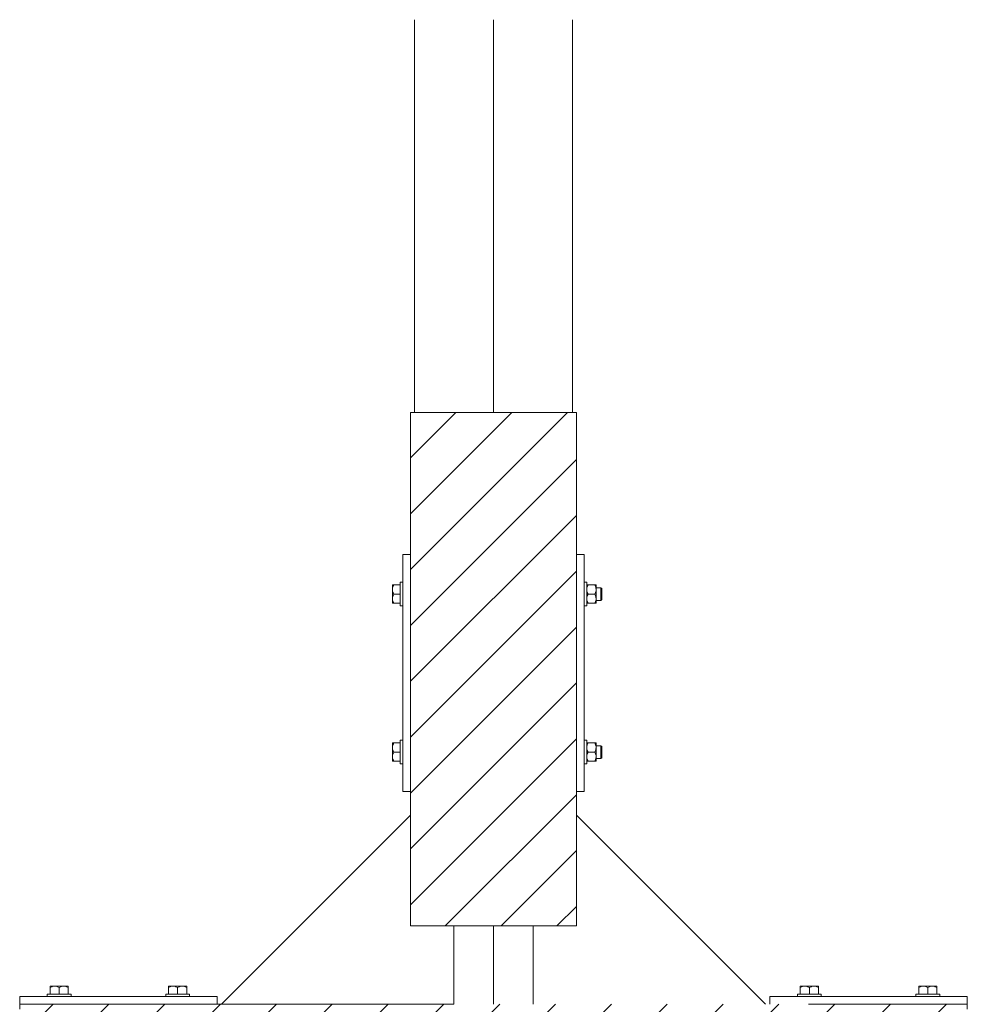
# Model space of a CAD drawing. Header units: millimetres. Extents: x -1413 to 6997, y -739331 to -733391.
# Tile 38 of 47: x 5525 to 5765, y -735212 to -734962. Entities that reach past the tile are written whole.
import ezdxf

# ---------------------------------------------------------------- set-up
doc = ezdxf.new("R2010")
doc.units = ezdxf.units.MM
doc.header["$MEASUREMENT"] = 0
for name, color, linetype, lineweight in [('Side Cradle Blocks', 7, 'Continuous', 0), ('Side Cradle Stbd', 7, 'Continuous', 0), ('Side Slip Cradle Stbd', 7, 'Continuous', 0)]:
    doc.layers.add(name, color=color, linetype=linetype, lineweight=lineweight)

# ---------------------------------------------------------------- blocks, each defined once
blk = doc.blocks.new('*U59')
at = {"linetype": 'Continuous', "lineweight": 0}
h = blk.add_hatch(dxfattribs=at)
h.set_pattern_fill('HATCH', color=30, style=0, pattern_type=2)
h.set_pattern_definition([(45, (2855.401184, 1268.422491), (-7.071067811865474, 7.071067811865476), [])])
h.paths.add_polyline_path([(2874.366115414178, 1197.076908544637), (2874.366115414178, 1203.048702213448), (2874.366115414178, 1263.049676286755), (2874.366115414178, 1299.050260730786), (2873.366099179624, 1299.050260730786), (2853.36577448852, 1299.050260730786), (2833.365449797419, 1299.050260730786), (2832.365433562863, 1299.050260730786), (2832.365433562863, 1263.049676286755), (2832.365433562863, 1203.048702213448), (2832.365433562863, 1197.076908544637), (2832.365433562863, 1169.048150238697), (2843.308990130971, 1169.048150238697), (2853.36577448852, 1169.048150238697), (2863.422558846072, 1169.048150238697), (2874.366115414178, 1169.048150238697)])
h = blk.add_hatch(dxfattribs=at)
h.set_pattern_fill('HATCH', color=30, style=0, pattern_type=2)
h.set_pattern_definition([(45, (2848.917868, 1115.166137), (-7.071067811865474, 7.071067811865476), [])])
h.paths.add_polyline_path([(2973.367722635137, 1058.218033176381), (2973.367722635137, 1059.531303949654), (2973.367722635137, 1079.531628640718), (2973.367722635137, 1086.83174764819), (2973.367722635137, 1090.831812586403), (2973.367722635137, 1116.832239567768), (2973.367722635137, 1120.832304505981), (2973.367722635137, 1128.019173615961), (2973.367722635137, 1148.019498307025), (2973.367722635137, 1149.219525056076), (2933.126881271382, 1149.219517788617), (2923.366910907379, 1149.219518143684), (2922.22350617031, 1149.219518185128), (2863.422558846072, 1149.219520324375), (2853.36577448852, 1149.219520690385), (2843.308990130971, 1149.219521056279), (2784.508042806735, 1149.219523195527), (2783.364638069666, 1149.219523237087), (2733.36382634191, 1149.219525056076), (2733.36382634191, 1148.019498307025), (2733.36382634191, 1128.019173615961), (2733.36382634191, 1120.832304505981), (2733.36382634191, 1116.832239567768), (2733.363826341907, 1090.831812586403), (2733.363826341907, 1086.83174764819), (2733.363826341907, 1079.531628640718), (2733.363826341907, 1059.531303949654), (2733.363826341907, 1058.218040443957), (2783.364638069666, 1058.218040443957), (2784.621286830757, 1058.218040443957), (2843.308990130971, 1058.218040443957), (2853.36577448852, 1058.218040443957), (2863.422558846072, 1058.218040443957), (2922.110262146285, 1058.218040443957), (2923.366910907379, 1058.218040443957), (2933.126881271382, 1058.218040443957)])
at = {"color": 30, "linetype": 'Continuous', "lineweight": 0, "flags": 128}
blk.add_lwpolyline([(2874.366115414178, 1197.076908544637), (2874.366115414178, 1203.048702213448), (2874.366115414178, 1263.049676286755), (2874.366115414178, 1299.050260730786), (2873.366099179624, 1299.050260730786), (2853.36577448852, 1299.050260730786), (2833.365449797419, 1299.050260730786), (2832.365433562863, 1299.050260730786), (2832.365433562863, 1263.049676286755), (2832.365433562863, 1203.048702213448), (2832.365433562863, 1197.076908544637), (2832.365433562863, 1169.048150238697), (2843.308990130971, 1169.048150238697), (2853.36577448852, 1169.048150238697), (2863.422558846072, 1169.048150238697), (2874.366115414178, 1169.048150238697), (2874.366115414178, 1197.076908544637)], close=True, dxfattribs=at)
for points in [[(2973.367722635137, 1148.019498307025), (2973.367722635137, 1149.219525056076), (2933.126881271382, 1149.219517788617)], [(2843.308990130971, 1149.219521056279), (2784.508042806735, 1149.219523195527), (2783.364638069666, 1149.219523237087), (2733.36382634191, 1149.219525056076), (2733.36382634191, 1148.019498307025)]]:
    blk.add_lwpolyline(points, dxfattribs=at)
at = {"layer": 'Side Cradle Blocks', "color": 7, "linetype": 'Continuous', "lineweight": 0}
for p, q in [((2874.366115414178, 1299.050260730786), (2832.365433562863, 1299.050260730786)), ((2832.365433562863, 1299.050260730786), (2832.365433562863, 1169.048150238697)), ((2874.366115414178, 1169.048150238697), (2874.366115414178, 1299.050260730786)), ((2830.365401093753, 1263.049676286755), (2832.365426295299, 1263.049676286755)), ((2830.365401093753, 1203.048702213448), (2830.365401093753, 1263.049676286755)), ((2876.366147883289, 1263.049676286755), (2874.366122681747, 1263.049676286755)), ((2876.366147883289, 1203.048702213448), (2876.366147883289, 1263.049676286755)), ((2827.765431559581, 1255.249914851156), (2827.765358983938, 1255.228142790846)), ((2827.765358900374, 1255.228102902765), (2827.765431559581, 1255.184497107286)), ((2827.765358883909, 1254.207841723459), (2827.765358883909, 1254.821052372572)), ((2827.765431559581, 1254.796199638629), (2827.765358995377, 1254.82101425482)), ((2827.765358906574, 1254.207670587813), (2827.765431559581, 1253.659068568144)), ((2827.921990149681, 1255.366169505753), (2828.123746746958, 1255.366169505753)), ((2827.927066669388, 1254.938892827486), (2828.123746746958, 1255.366169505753)), ((2828.123746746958, 1255.366169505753), (2829.765384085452, 1255.366169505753)), ((2876.966164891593, 1255.23029299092), (2876.966230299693, 1255.249914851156)), ((2877.009873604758, 1254.599435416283), (2876.966164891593, 1254.207906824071)), ((2876.966230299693, 1254.660150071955), (2876.966224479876, 1254.649547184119)), ((2877.122788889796, 1255.366169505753), (2877.324545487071, 1255.366169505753)), ((2878.999377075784, 1255.366169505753), (2877.324545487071, 1255.366169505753)), ((2878.999377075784, 1255.366169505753), (2879.196057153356, 1254.938892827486)), ((2879.221445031, 1253.509524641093), (2879.33281234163, 1253.912584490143)), ((2879.357764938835, 1255.366169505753), (2879.322813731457, 1255.366169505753)), ((2879.357764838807, 1255.228142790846), (2879.357692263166, 1255.249914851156)), ((2879.357692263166, 1254.660150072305), (2879.357698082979, 1254.649547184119)), ((2879.357764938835, 1254.207841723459), (2879.357764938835, 1254.821052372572)), ((2879.357764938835, 1254.207841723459), (2879.357764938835, 1253.456574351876)), ((2827.765358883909, 1251.891186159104), (2827.765358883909, 1252.64245353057)), ((2827.765431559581, 1252.439959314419), (2827.765358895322, 1251.891272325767)), ((2828.123746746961, 1253.049513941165), (2827.915386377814, 1253.481129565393)), ((2828.123746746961, 1250.732858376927), (2827.915386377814, 1251.164474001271)), ((2827.927066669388, 1252.622237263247), (2828.123746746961, 1253.049513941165)), ((2828.123746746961, 1253.049513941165), (2829.765383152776, 1253.049513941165)), ((2829.765391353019, 1251.90144500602), (2829.765391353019, 1253.049513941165)), ((2877.009873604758, 1252.282779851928), (2876.966164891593, 1251.8912512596)), ((2876.966224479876, 1251.449480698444), (2876.966230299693, 1251.438877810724)), ((2877.116185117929, 1253.481129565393), (2877.324545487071, 1253.049513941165)), ((2877.116185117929, 1251.164474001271), (2877.324545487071, 1250.732858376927)), ((2877.324545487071, 1253.049513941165), (2878.999377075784, 1253.049513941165)), ((2878.999377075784, 1253.049513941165), (2879.196057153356, 1252.622237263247)), ((2879.221445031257, 1251.192869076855), (2879.332812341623, 1251.595928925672)), ((2879.357692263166, 1251.438877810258), (2879.357698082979, 1251.449480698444)), ((2879.357764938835, 1251.891186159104), (2879.357764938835, 1251.277975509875)), ((2880.566216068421, 1251.91812472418), (2880.566216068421, 1252.437210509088)), ((2880.766219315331, 1252.059548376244), (2880.766219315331, 1252.513748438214)), ((2827.765358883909, 1250.732858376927), (2827.765358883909, 1250.87091509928)), ((2827.765431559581, 1250.84911303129), (2827.765358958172, 1250.870892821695)), ((2827.813518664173, 1250.732858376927), (2827.765358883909, 1250.732858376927)), ((2829.76538408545, 1250.732858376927), (2828.123746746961, 1250.732858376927)), ((2876.966230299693, 1250.849113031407), (2876.966164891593, 1250.868734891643)), ((2877.014317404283, 1250.732858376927), (2876.966164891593, 1250.732858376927)), ((2877.324545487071, 1250.732858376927), (2878.999377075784, 1250.732858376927)), ((2879.201133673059, 1250.732858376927), (2878.999377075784, 1250.732858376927)), ((2879.201133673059, 1250.732858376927), (2879.208800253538, 1250.732858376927)), ((2879.357692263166, 1250.84911303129), (2879.357764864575, 1250.870892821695)), ((2827.765358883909, 1215.365520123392), (2827.765358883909, 1215.227463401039)), ((2827.813518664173, 1215.365520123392), (2827.765358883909, 1215.365520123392)), ((2827.765358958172, 1215.227485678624), (2827.765431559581, 1215.249265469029)), ((2827.765358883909, 1214.207192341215), (2827.765358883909, 1213.455924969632)), ((2827.765358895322, 1214.207106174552), (2827.765431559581, 1213.658419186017)), ((2828.123746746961, 1215.365520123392), (2827.915386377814, 1214.933904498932)), ((2829.76538408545, 1215.365520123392), (2828.123746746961, 1215.365520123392)), ((2829.765391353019, 1214.196933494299), (2829.765391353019, 1213.048864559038)), ((2877.014317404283, 1215.365520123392), (2876.966164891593, 1215.365520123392)), ((2876.966230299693, 1215.249265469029), (2876.966164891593, 1215.229643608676)), ((2877.009873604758, 1213.815598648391), (2876.966164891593, 1214.207127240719)), ((2876.966230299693, 1214.659500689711), (2876.966224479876, 1214.648897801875)), ((2877.116185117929, 1214.933904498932), (2877.324545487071, 1215.365520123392)), ((2877.324545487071, 1215.365520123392), (2878.999377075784, 1215.365520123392)), ((2878.999377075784, 1215.365520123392), (2879.201133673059, 1215.365520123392)), ((2879.201133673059, 1215.365520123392), (2879.208800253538, 1215.365520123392)), ((2879.221445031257, 1214.905509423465), (2879.332812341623, 1214.502449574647)), ((2879.357692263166, 1215.249265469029), (2879.357764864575, 1215.227485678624)), ((2879.357698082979, 1214.648897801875), (2879.357692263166, 1214.659500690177)), ((2879.357764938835, 1214.207192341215), (2879.357764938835, 1214.820402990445)), ((2880.566216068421, 1214.180253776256), (2880.566216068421, 1213.661167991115)), ((2880.766219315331, 1214.038830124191), (2880.766219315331, 1213.584630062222)), ((2827.765431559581, 1212.439309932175), (2827.765358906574, 1211.890707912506)), ((2827.765358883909, 1211.89053677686), (2827.765358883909, 1211.277326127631)), ((2827.765358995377, 1211.277364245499), (2827.765431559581, 1211.30217886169)), ((2828.123746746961, 1213.048864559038), (2827.915386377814, 1212.61724893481)), ((2827.927066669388, 1213.476141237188), (2828.123746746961, 1213.048864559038)), ((2828.123746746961, 1213.048864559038), (2829.765383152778, 1213.048864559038)), ((2877.009873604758, 1211.498943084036), (2876.966164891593, 1211.890471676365)), ((2876.966224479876, 1211.4488313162), (2876.966230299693, 1211.438228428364)), ((2877.116185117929, 1212.61724893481), (2877.324545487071, 1213.048864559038)), ((2877.324545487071, 1213.048864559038), (2878.999377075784, 1213.048864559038)), ((2878.999377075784, 1213.048864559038), (2879.196057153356, 1213.476141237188)), ((2879.221445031, 1212.588853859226), (2879.33281234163, 1212.185794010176)), ((2879.357698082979, 1211.4488313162), (2879.357692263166, 1211.438228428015)), ((2879.357764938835, 1211.89053677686), (2879.357764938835, 1212.641804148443)), ((2879.357764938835, 1211.89053677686), (2879.357764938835, 1211.277326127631)), ((2827.765431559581, 1210.913881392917), (2827.765358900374, 1210.870275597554)), ((2827.765431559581, 1210.848463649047), (2827.765358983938, 1210.870235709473)), ((2827.921990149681, 1210.732208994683), (2828.123746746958, 1210.732208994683)), ((2827.927066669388, 1211.159485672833), (2828.123746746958, 1210.732208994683)), ((2828.123746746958, 1210.732208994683), (2829.765384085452, 1210.732208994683)), ((2876.966230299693, 1210.848463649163), (2876.966164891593, 1210.868085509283)), ((2877.122788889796, 1210.732208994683), (2877.324545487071, 1210.732208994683)), ((2878.999377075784, 1210.732208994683), (2877.324545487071, 1210.732208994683)), ((2878.999377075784, 1210.732208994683), (2879.196057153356, 1211.159485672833)), ((2879.357764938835, 1210.732208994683), (2879.322813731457, 1210.732208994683)), ((2879.357692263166, 1210.848463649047), (2879.357764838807, 1210.870235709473)), ((2832.365426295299, 1203.048702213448), (2830.365401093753, 1203.048702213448)), ((2874.366122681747, 1203.048702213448), (2876.366147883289, 1203.048702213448)), ((2832.365433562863, 1169.048150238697), (2874.366115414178, 1169.048150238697)), ((2741.047333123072, 1153.662961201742), (2741.047333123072, 1153.461204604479)), ((2741.474609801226, 1153.657884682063), (2741.047333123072, 1153.461204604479)), ((2741.047333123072, 1153.461204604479), (2741.047333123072, 1151.81956726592)), ((2741.163587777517, 1153.819519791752), (2741.185359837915, 1153.819592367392)), ((2741.229005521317, 1153.819519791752), (2741.185399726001, 1153.819592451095)), ((2742.205660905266, 1153.819592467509), (2741.592450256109, 1153.819592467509)), ((2741.592488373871, 1153.8195923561), (2741.617302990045, 1153.819519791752)), ((2742.754434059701, 1153.819519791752), (2742.205832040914, 1153.819592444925)), ((2743.363988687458, 1153.461204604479), (2742.932373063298, 1153.669564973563)), ((2743.791265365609, 1153.657884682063), (2743.363988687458, 1153.461204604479)), ((2743.363988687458, 1153.461204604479), (2743.363988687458, 1151.81956819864)), ((2744.51205762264, 1151.819559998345), (2743.363988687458, 1151.819559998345)), ((2744.522316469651, 1153.819592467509), (2743.771049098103, 1153.819592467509)), ((2744.522230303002, 1153.819592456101), (2743.973543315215, 1153.819519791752)), ((2745.680644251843, 1153.461204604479), (2745.249028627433, 1153.669564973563)), ((2745.680644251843, 1153.819592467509), (2745.542587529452, 1153.819592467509)), ((2745.542609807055, 1153.819592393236), (2745.5643895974, 1153.819519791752)), ((2745.680644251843, 1153.771432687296), (2745.680644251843, 1153.819592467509)), ((2745.680644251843, 1151.81956726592), (2745.680644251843, 1153.461204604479)), ((2771.047820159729, 1153.819592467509), (2771.185876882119, 1153.819592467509)), ((2771.047820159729, 1153.771432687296), (2771.047820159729, 1153.819592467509)), ((2771.047820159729, 1153.461204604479), (2771.479435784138, 1153.669564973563)), ((2771.047820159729, 1151.81956726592), (2771.047820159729, 1153.461204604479)), ((2771.164074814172, 1153.819519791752), (2771.185854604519, 1153.819592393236)), ((2772.206147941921, 1153.819592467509), (2772.957415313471, 1153.819592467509)), ((2772.754921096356, 1153.819519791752), (2772.206234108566, 1153.819592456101)), ((2772.21640678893, 1151.819559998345), (2773.364475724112, 1151.819559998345)), ((2772.937199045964, 1153.657884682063), (2773.364475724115, 1153.461204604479)), ((2773.364475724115, 1153.461204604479), (2773.796091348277, 1153.669564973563)), ((2773.364475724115, 1153.461204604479), (2773.364475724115, 1151.81956819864)), ((2774.522632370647, 1153.819592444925), (2773.974030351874, 1153.819519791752)), ((2774.522803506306, 1153.819592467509), (2775.136014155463, 1153.819592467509)), ((2775.11116142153, 1153.819519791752), (2775.135976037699, 1153.8195923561)), ((2775.253854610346, 1153.657884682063), (2775.681131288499, 1153.461204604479)), ((2775.54306468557, 1153.819592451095), (2775.499458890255, 1153.819519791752)), ((2775.564876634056, 1153.819519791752), (2775.543104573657, 1153.819592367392)), ((2775.681131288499, 1153.662961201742), (2775.681131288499, 1153.461204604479)), ((2775.681131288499, 1153.461204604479), (2775.681131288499, 1151.81956726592)), ((2931.050417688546, 1153.662961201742), (2931.050417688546, 1153.461204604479)), ((2931.477694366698, 1153.657884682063), (2931.050417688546, 1153.461204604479)), ((2931.050417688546, 1153.461204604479), (2931.050417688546, 1151.81956726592)), ((2931.166672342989, 1153.819519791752), (2931.18844440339, 1153.819592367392)), ((2931.232090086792, 1153.819519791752), (2931.188484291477, 1153.819592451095)), ((2932.208745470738, 1153.819592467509), (2931.595534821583, 1153.819592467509)), ((2931.595572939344, 1153.8195923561), (2931.620387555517, 1153.819519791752)), ((2932.757518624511, 1153.819519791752), (2932.208916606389, 1153.819592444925)), ((2933.126881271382, 1153.577156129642), (2932.93545762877, 1153.669564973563)), ((2933.774133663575, 1153.819592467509), (2933.126881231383, 1153.819592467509)), ((2933.367073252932, 1153.461204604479), (2933.126881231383, 1153.577156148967)), ((2933.126881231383, 1151.819559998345), (2933.367073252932, 1151.819559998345)), ((2933.79434993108, 1153.657884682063), (2933.367073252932, 1153.461204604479)), ((2933.367073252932, 1153.461204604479), (2933.367073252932, 1151.81956819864)), ((2934.515142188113, 1151.819559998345), (2933.367073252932, 1151.819559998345)), ((2934.525401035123, 1153.819592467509), (2933.774133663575, 1153.819592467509)), ((2934.525314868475, 1153.819592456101), (2933.976627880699, 1153.819519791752)), ((2935.683728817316, 1153.461204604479), (2935.252113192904, 1153.669564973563)), ((2935.683728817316, 1153.819592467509), (2935.545672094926, 1153.819592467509)), ((2935.545694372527, 1153.819592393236), (2935.567474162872, 1153.819519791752)), ((2935.683728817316, 1153.771432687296), (2935.683728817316, 1153.819592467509)), ((2935.683728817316, 1151.81956726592), (2935.683728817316, 1153.461204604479)), ((2961.050904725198, 1153.819592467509), (2961.188961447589, 1153.819592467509)), ((2961.050904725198, 1153.771432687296), (2961.050904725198, 1153.819592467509)), ((2961.050904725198, 1153.461204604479), (2961.482520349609, 1153.669564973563)), ((2961.050904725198, 1151.81956726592), (2961.050904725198, 1153.461204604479)), ((2961.167159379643, 1153.819519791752), (2961.188939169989, 1153.819592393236)), ((2962.209232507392, 1153.819592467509), (2962.96049987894, 1153.819592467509)), ((2962.758005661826, 1153.819519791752), (2962.209318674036, 1153.819592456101)), ((2962.219491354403, 1151.819559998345), (2963.367560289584, 1151.819559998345)), ((2962.940283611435, 1153.657884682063), (2963.367560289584, 1153.461204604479)), ((2963.367560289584, 1153.461204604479), (2963.799175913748, 1153.669564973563)), ((2963.367560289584, 1153.461204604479), (2963.367560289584, 1151.81956819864)), ((2964.525716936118, 1153.819592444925), (2963.977114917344, 1153.819519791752)), ((2964.525888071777, 1153.819592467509), (2965.139098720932, 1153.819592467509)), ((2965.114245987, 1153.819519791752), (2965.139060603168, 1153.8195923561)), ((2965.256939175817, 1153.657884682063), (2965.684215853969, 1153.461204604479)), ((2965.546149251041, 1153.819592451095), (2965.502543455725, 1153.819519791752)), ((2965.567961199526, 1153.819519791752), (2965.546189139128, 1153.819592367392)), ((2965.684215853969, 1153.662961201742), (2965.684215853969, 1153.461204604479)), ((2965.684215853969, 1153.461204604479), (2965.684215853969, 1151.81956726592)), ((2733.36382634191, 1149.219525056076), (2733.36382634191, 1151.219550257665)), ((2733.36382634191, 1151.219550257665), (2783.364638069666, 1151.219550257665)), ((2783.364638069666, 1151.219550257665), (2783.364638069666, 1149.219525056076)), ((2933.126881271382, 1151.219550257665), (2923.366910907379, 1151.219550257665)), ((2923.366910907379, 1151.219550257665), (2923.366910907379, 1149.219525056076)), ((2973.367722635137, 1151.219550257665), (2933.126881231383, 1151.219550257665)), ((2973.367722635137, 1149.219525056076), (2973.367722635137, 1151.219550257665))]:
    blk.add_line(p, q, dxfattribs=at)
at = {"layer": 'Side Cradle Blocks', "color": 7, "linetype": 'Continuous', "lineweight": 0, "flags": 128}
for points in [[(2827.921990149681, 1255.366169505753), (2827.914747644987, 1255.366169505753), (2827.800310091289, 1255.366169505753), (2827.765358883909, 1255.366169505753), (2827.765358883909, 1255.228112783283), (2827.765358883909, 1254.821052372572)], [(2827.927066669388, 1254.938892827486), (2827.866727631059, 1254.807809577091), (2827.809074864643, 1254.599435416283), (2827.765358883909, 1254.207841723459), (2827.771684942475, 1254.059474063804), (2827.79031148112, 1253.912584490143), (2827.90167879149, 1253.509524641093), (2827.915386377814, 1253.481129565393)], [(2827.765358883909, 1254.207841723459), (2827.765358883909, 1253.456574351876), (2827.765358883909, 1252.64245353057)], [(2829.765391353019, 1253.049513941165), (2829.765391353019, 1254.197582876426), (2829.765391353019, 1255.170868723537), (2829.76539135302, 1255.821197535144), (2829.76539135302, 1256.049562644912), (2830.365393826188, 1256.049562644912)], [(2876.366155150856, 1256.049562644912), (2876.966157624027, 1256.049562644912), (2876.966157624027, 1255.821197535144), (2876.966157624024, 1255.170868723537), (2876.966157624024, 1254.197582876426), (2876.966157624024, 1253.049513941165), (2876.966157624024, 1251.90144500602), (2876.966157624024, 1250.928159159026), (2876.966157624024, 1250.277830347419), (2876.966157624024, 1250.049465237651), (2876.366155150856, 1250.049465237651)], [(2877.122788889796, 1255.366169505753), (2877.115546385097, 1255.366169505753), (2877.001108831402, 1255.366169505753), (2876.966164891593, 1255.366169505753)], [(2877.116185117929, 1253.481129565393), (2877.102477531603, 1253.509524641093), (2876.991110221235, 1253.912584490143), (2876.972483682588, 1254.059474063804), (2876.966164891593, 1254.207671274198)], [(2877.009873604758, 1254.599435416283), (2877.067526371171, 1254.807809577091), (2877.127865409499, 1254.938892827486), (2877.324545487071, 1255.366169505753)], [(2878.999377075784, 1255.366169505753), (2879.201133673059, 1255.366169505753), (2879.208376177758, 1255.366169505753), (2879.322813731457, 1255.366169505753)], [(2879.196057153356, 1254.938892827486), (2879.256396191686, 1254.807809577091), (2879.314048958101, 1254.599435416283), (2879.357764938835, 1254.207841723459), (2879.351438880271, 1254.059474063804), (2879.33281234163, 1253.912584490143)], [(2879.357764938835, 1255.366169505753), (2879.357764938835, 1255.228112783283), (2879.357764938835, 1254.821052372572)], [(2879.357772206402, 1254.649539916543), (2880.566216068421, 1254.649539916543), (2880.766219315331, 1254.449536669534), (2880.766219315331, 1254.342966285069), (2880.766219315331, 1254.039479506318), (2880.766219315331, 1253.585279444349), (2880.766219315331, 1253.049513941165), (2880.766219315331, 1252.513748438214)], [(2880.566216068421, 1254.649539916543), (2880.566216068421, 1254.527745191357), (2880.566216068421, 1254.1809031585), (2880.566216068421, 1253.661817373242), (2880.566216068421, 1253.049513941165), (2880.566216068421, 1252.437210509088)], [(2827.927066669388, 1252.622237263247), (2827.866727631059, 1252.491154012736), (2827.809074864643, 1252.282779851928), (2827.765358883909, 1251.891186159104), (2827.771684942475, 1251.74281849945), (2827.79031148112, 1251.595928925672), (2827.90167879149, 1251.192869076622), (2827.915386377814, 1251.164474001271)], [(2827.765358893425, 1251.891258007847), (2827.765358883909, 1251.891186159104), (2827.765358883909, 1251.277975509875), (2827.765358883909, 1250.87091509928)], [(2830.365393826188, 1250.049465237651), (2829.765391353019, 1250.049465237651), (2829.765391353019, 1250.277830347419), (2829.765391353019, 1250.928159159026), (2829.765391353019, 1251.90144500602)], [(2877.116185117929, 1251.164474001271), (2877.102477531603, 1251.192869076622), (2876.991110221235, 1251.595928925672), (2876.972483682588, 1251.74281849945), (2876.966164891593, 1251.891015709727)], [(2877.009873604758, 1252.282779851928), (2877.067526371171, 1252.491154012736), (2877.127865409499, 1252.622237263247), (2877.324545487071, 1253.049513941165)], [(2879.221445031, 1253.509524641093), (2879.207737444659, 1253.481129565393), (2878.999377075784, 1253.049513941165)], [(2879.221445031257, 1251.192869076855), (2879.207737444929, 1251.164474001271), (2878.999377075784, 1250.732858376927)], [(2879.196057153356, 1252.622237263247), (2879.256396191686, 1252.491154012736), (2879.314048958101, 1252.282779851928), (2879.357764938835, 1251.891186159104), (2879.351438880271, 1251.74281849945), (2879.332812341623, 1251.595928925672)], [(2879.357764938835, 1251.277975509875), (2879.357764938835, 1250.87091509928), (2879.357764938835, 1250.732858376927), (2879.309605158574, 1250.732858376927), (2879.208800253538, 1250.732858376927)], [(2879.357764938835, 1251.891186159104), (2879.357764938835, 1252.64245353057), (2879.357764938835, 1253.456574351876)], [(2880.766219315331, 1252.059548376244), (2880.766219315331, 1251.756061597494), (2880.766219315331, 1251.649491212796), (2880.566216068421, 1251.44948796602), (2879.357772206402, 1251.44948796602)], [(2880.566216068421, 1251.91812472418), (2880.566216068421, 1251.571282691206), (2880.566216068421, 1251.44948796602)], [(2827.813518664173, 1250.732858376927), (2827.914323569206, 1250.732858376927), (2827.921990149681, 1250.732858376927), (2828.123746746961, 1250.732858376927)], [(2877.014317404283, 1250.732858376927), (2877.115122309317, 1250.732858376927), (2877.122788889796, 1250.732858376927), (2877.324545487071, 1250.732858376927)], [(2827.765358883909, 1215.227463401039), (2827.765358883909, 1214.820402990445), (2827.765358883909, 1214.207192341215), (2827.765358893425, 1214.207120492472)], [(2827.915386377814, 1214.933904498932), (2827.90167879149, 1214.905509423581), (2827.79031148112, 1214.502449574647), (2827.771684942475, 1214.355560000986), (2827.765358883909, 1214.207192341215), (2827.809074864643, 1213.815598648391), (2827.866727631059, 1213.6072244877), (2827.927066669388, 1213.476141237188)], [(2828.123746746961, 1215.365520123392), (2827.921990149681, 1215.365520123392), (2827.914323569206, 1215.365520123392), (2827.813518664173, 1215.365520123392)], [(2829.765391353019, 1214.196933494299), (2829.765391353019, 1215.170219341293), (2829.765391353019, 1215.8205481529), (2829.765391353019, 1216.048913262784), (2830.365393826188, 1216.048913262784)], [(2876.366155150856, 1216.048913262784), (2876.966157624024, 1216.048913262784), (2876.966157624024, 1215.8205481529), (2876.966157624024, 1215.170219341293), (2876.966157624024, 1214.196933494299), (2876.966157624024, 1213.048864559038), (2876.966157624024, 1211.900795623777), (2876.966157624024, 1210.927509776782), (2876.966157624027, 1210.277180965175), (2876.966157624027, 1210.048815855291), (2876.366155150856, 1210.048815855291)], [(2876.966164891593, 1214.207362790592), (2876.972483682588, 1214.355560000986), (2876.991110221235, 1214.502449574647), (2877.102477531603, 1214.905509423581), (2877.116185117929, 1214.933904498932)], [(2877.324545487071, 1213.048864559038), (2877.127865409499, 1213.476141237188), (2877.067526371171, 1213.6072244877), (2877.009873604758, 1213.815598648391)], [(2877.324545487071, 1215.365520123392), (2877.122788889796, 1215.365520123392), (2877.115122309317, 1215.365520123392), (2877.014317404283, 1215.365520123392)], [(2878.999377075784, 1215.365520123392), (2879.207737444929, 1214.933904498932), (2879.221445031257, 1214.905509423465)], [(2879.332812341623, 1214.502449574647), (2879.351438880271, 1214.355560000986), (2879.357764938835, 1214.207192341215), (2879.314048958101, 1213.815598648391), (2879.256396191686, 1213.6072244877), (2879.196057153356, 1213.476141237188)], [(2879.208800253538, 1215.365520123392), (2879.309605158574, 1215.365520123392), (2879.357764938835, 1215.365520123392), (2879.357764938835, 1215.227463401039), (2879.357764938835, 1214.820402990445)], [(2879.357764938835, 1212.641804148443), (2879.357764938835, 1213.455924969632), (2879.357764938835, 1214.207192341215)], [(2879.357772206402, 1214.648890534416), (2880.566216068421, 1214.648890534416), (2880.766219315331, 1214.448887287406), (2880.766219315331, 1214.342316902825), (2880.766219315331, 1214.038830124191)], [(2880.566216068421, 1214.648890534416), (2880.566216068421, 1214.527095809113), (2880.566216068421, 1214.180253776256)], [(2827.765358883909, 1213.455924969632), (2827.765358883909, 1212.641804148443), (2827.765358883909, 1211.89053677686)], [(2827.915386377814, 1212.61724893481), (2827.90167879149, 1212.588853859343), (2827.79031148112, 1212.185794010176), (2827.771684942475, 1212.038904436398), (2827.765358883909, 1211.89053677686), (2827.809074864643, 1211.498943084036), (2827.866727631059, 1211.290568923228), (2827.927066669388, 1211.159485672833)], [(2827.765358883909, 1211.277326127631), (2827.765358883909, 1210.870265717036), (2827.765358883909, 1210.732208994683), (2827.800310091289, 1210.732208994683), (2827.914747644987, 1210.732208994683), (2827.921990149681, 1210.732208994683)], [(2830.365393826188, 1210.048815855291), (2829.76539135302, 1210.048815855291), (2829.76539135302, 1210.277180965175), (2829.765391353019, 1210.927509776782), (2829.765391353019, 1211.900795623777), (2829.765391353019, 1213.048864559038)], [(2876.966164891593, 1211.890707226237), (2876.972483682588, 1212.038904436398), (2876.991110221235, 1212.185794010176), (2877.102477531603, 1212.588853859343), (2877.116185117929, 1212.61724893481)], [(2877.324545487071, 1210.732208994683), (2877.127865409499, 1211.159485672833), (2877.067526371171, 1211.290568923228), (2877.009873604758, 1211.498943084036)], [(2878.999377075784, 1213.048864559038), (2879.207737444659, 1212.61724893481), (2879.221445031, 1212.588853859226)], [(2879.33281234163, 1212.185794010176), (2879.351438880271, 1212.038904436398), (2879.357764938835, 1211.89053677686), (2879.314048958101, 1211.498943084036), (2879.256396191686, 1211.290568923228), (2879.196057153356, 1211.159485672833)], [(2879.357764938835, 1211.277326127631), (2879.357764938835, 1210.870265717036), (2879.357764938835, 1210.732208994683)], [(2880.766219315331, 1213.584630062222), (2880.766219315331, 1213.048864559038), (2880.766219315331, 1212.51309905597), (2880.766219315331, 1212.058898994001), (2880.766219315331, 1211.755412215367), (2880.766219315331, 1211.648841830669), (2880.566216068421, 1211.448838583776), (2879.357772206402, 1211.448838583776)], [(2880.566216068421, 1213.661167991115), (2880.566216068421, 1213.048864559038), (2880.566216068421, 1212.43656112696), (2880.566216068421, 1211.917475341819), (2880.566216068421, 1211.570633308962), (2880.566216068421, 1211.448838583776)], [(2876.966164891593, 1210.732208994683), (2877.001108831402, 1210.732208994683), (2877.115546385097, 1210.732208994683), (2877.122788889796, 1210.732208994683)], [(2879.322813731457, 1210.732208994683), (2879.208376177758, 1210.732208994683), (2879.201133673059, 1210.732208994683), (2878.999377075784, 1210.732208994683)], [(2740.363939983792, 1151.219557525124), (2740.363939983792, 1151.819559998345), (2740.592305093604, 1151.819559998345), (2741.242633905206, 1151.819559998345), (2742.215919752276, 1151.819559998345), (2743.363988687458, 1151.819559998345)], [(2741.592450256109, 1153.819592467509), (2741.185389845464, 1153.819592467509), (2741.047333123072, 1153.819592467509), (2741.047333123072, 1153.784641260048), (2741.047333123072, 1153.670203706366), (2741.047333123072, 1153.662961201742)], [(2742.932373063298, 1153.669564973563), (2742.903977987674, 1153.683272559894), (2742.500918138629, 1153.794639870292), (2742.354028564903, 1153.813266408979), (2742.205660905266, 1153.819592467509), (2741.814067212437, 1153.77587648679), (2741.605693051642, 1153.718223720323), (2741.474609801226, 1153.657884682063)], [(2743.771049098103, 1153.819592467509), (2742.956928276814, 1153.819592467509), (2742.205660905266, 1153.819592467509)], [(2745.249028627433, 1153.669564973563), (2745.22063355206, 1153.683272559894), (2744.817573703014, 1153.794639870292), (2744.670684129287, 1153.813266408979), (2744.522316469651, 1153.819592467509), (2744.130722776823, 1153.77587648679), (2743.922348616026, 1153.718223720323), (2743.791265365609, 1153.657884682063)], [(2744.51205762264, 1151.819559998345), (2745.485343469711, 1151.819559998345), (2746.135672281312, 1151.819559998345), (2746.364037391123, 1151.819559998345), (2746.364037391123, 1151.219557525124)], [(2745.542587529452, 1153.819592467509), (2745.135527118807, 1153.819592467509), (2744.522316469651, 1153.819592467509), (2744.522244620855, 1153.819592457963)], [(2745.680644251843, 1153.461204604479), (2745.680644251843, 1153.662961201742), (2745.680644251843, 1153.670627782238), (2745.680644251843, 1153.771432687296)], [(2770.364427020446, 1151.219557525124), (2770.364427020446, 1151.819559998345), (2770.592792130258, 1151.819559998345), (2771.243120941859, 1151.819559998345), (2772.21640678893, 1151.819559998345)], [(2771.047820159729, 1153.771432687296), (2771.047820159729, 1153.670627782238), (2771.047820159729, 1153.662961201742), (2771.047820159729, 1153.461204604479)], [(2772.206219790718, 1153.819592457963), (2772.206147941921, 1153.819592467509), (2771.592937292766, 1153.819592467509), (2771.185876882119, 1153.819592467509)], [(2772.937199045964, 1153.657884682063), (2772.806115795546, 1153.718223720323), (2772.59774163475, 1153.77587648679), (2772.206147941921, 1153.819592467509), (2772.057780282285, 1153.813266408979), (2771.910890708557, 1153.794639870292), (2771.507830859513, 1153.683272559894), (2771.479435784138, 1153.669564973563)], [(2774.522803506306, 1153.819592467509), (2773.771536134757, 1153.819592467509), (2772.957415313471, 1153.819592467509)], [(2773.364475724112, 1151.819559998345), (2774.512544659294, 1151.819559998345), (2775.485830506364, 1151.819559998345), (2776.136159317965, 1151.819559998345), (2776.364524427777, 1151.819559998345), (2776.364524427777, 1151.219557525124)], [(2775.253854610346, 1153.657884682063), (2775.122771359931, 1153.718223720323), (2774.914397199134, 1153.77587648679), (2774.522803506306, 1153.819592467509), (2774.374435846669, 1153.813266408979), (2774.227546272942, 1153.794639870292), (2773.824486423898, 1153.683272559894), (2773.796091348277, 1153.669564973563)], [(2775.681131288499, 1153.662961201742), (2775.681131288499, 1153.670203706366), (2775.681131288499, 1153.784641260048), (2775.681131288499, 1153.819592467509), (2775.543074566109, 1153.819592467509), (2775.136014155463, 1153.819592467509)], [(2930.367024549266, 1151.219557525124), (2930.367024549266, 1151.819559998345), (2930.595389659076, 1151.819559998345), (2931.245718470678, 1151.819559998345), (2932.219004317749, 1151.819559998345)], [(2931.595534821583, 1153.819592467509), (2931.188474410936, 1153.819592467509), (2931.050417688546, 1153.819592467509), (2931.050417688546, 1153.784641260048), (2931.050417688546, 1153.670203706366), (2931.050417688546, 1153.662961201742)], [(2932.93545762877, 1153.669564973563), (2932.907062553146, 1153.683272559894), (2932.504002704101, 1153.794639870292), (2932.357113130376, 1153.813266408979), (2932.208745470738, 1153.819592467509), (2931.817151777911, 1153.77587648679), (2931.608777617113, 1153.718223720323), (2931.477694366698, 1153.657884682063)], [(2933.126881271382, 1153.819592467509), (2932.960012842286, 1153.819592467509), (2932.208745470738, 1153.819592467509)], [(2932.219004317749, 1151.819559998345), (2932.219004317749, 1151.819559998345), (2933.126881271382, 1151.819559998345)], [(2935.252113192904, 1153.669564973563), (2935.223718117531, 1153.683272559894), (2934.820658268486, 1153.794639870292), (2934.67376869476, 1153.813266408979), (2934.525401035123, 1153.819592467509), (2934.133807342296, 1153.77587648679), (2933.925433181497, 1153.718223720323), (2933.79434993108, 1153.657884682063)], [(2934.515142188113, 1151.819559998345), (2935.488428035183, 1151.819559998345), (2936.138756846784, 1151.819559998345), (2936.367121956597, 1151.819559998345), (2936.367121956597, 1151.219557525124)], [(2935.545672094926, 1153.819592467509), (2935.138611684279, 1153.819592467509), (2934.525401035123, 1153.819592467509), (2934.525329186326, 1153.819592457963)], [(2935.683728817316, 1153.461204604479), (2935.683728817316, 1153.662961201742), (2935.683728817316, 1153.670627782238), (2935.683728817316, 1153.771432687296)], [(2960.367511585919, 1151.219557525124), (2960.367511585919, 1151.819559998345), (2960.59587669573, 1151.819559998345), (2961.246205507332, 1151.819559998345), (2962.219491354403, 1151.819559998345)], [(2961.050904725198, 1153.771432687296), (2961.050904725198, 1153.670627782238), (2961.050904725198, 1153.662961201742), (2961.050904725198, 1153.461204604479)], [(2962.209304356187, 1153.819592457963), (2962.209232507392, 1153.819592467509), (2961.596021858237, 1153.819592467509), (2961.188961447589, 1153.819592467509)], [(2962.940283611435, 1153.657884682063), (2962.809200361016, 1153.718223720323), (2962.600826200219, 1153.77587648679), (2962.209232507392, 1153.819592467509), (2962.060864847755, 1153.813266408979), (2961.913975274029, 1153.794639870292), (2961.510915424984, 1153.683272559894), (2961.482520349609, 1153.669564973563)], [(2964.525888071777, 1153.819592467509), (2963.774620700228, 1153.819592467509), (2962.96049987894, 1153.819592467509)], [(2963.367560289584, 1151.819559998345), (2964.515629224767, 1151.819559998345), (2965.488915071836, 1151.819559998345), (2966.139243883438, 1151.819559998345), (2966.367608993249, 1151.819559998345), (2966.367608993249, 1151.219557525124)], [(2965.256939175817, 1153.657884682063), (2965.125855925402, 1153.718223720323), (2964.917481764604, 1153.77587648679), (2964.525888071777, 1153.819592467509), (2964.377520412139, 1153.813266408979), (2964.230630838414, 1153.794639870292), (2963.827570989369, 1153.683272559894), (2963.799175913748, 1153.669564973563)], [(2965.684215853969, 1153.662961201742), (2965.684215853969, 1153.670203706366), (2965.684215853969, 1153.784641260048), (2965.684215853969, 1153.819592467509), (2965.54615913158, 1153.819592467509), (2965.139098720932, 1153.819592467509)]]:
    blk.add_lwpolyline(points, dxfattribs=at)
at = {"layer": 'Side Cradle Stbd', "color": 7, "linetype": 'Continuous', "lineweight": 0}
for p, q in [((2833.365449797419, 1299.050267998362), (2833.365449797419, 1398.451867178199)), ((2853.36577448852, 1398.451867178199), (2853.36577448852, 1299.050267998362)), ((2873.366099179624, 1299.050267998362), (2873.366099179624, 1398.451867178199)), ((2853.36577448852, 1169.048142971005), (2853.36577448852, 1149.219525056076))]:
    blk.add_line(p, q, dxfattribs=at)
at = {"layer": 'Side Cradle Stbd', "color": 7, "linetype": 'Continuous', "lineweight": 0, "ltscale": 0.2000032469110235}
for p, q in [((2784.508042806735, 1149.219525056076), (2832.365426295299, 1197.076908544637)), ((2922.22350617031, 1149.219525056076), (2874.366122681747, 1197.076908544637)), ((2843.308990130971, 1169.048142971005), (2843.308990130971, 1149.219525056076)), ((2863.422558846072, 1169.048142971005), (2863.422558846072, 1149.219525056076))]:
    blk.add_line(p, q, dxfattribs=at)

msp = doc.modelspace()

# ---------------------------------------------------------------- block references
at = {"layer": 'Side Slip Cradle Stbd', "color": 7, "linetype": 'Continuous', "lineweight": 0}
msp.add_blockref('*U59', (2791.75, -736360.8500000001), dxfattribs=at)

doc.saveas('drawing.dxf')
